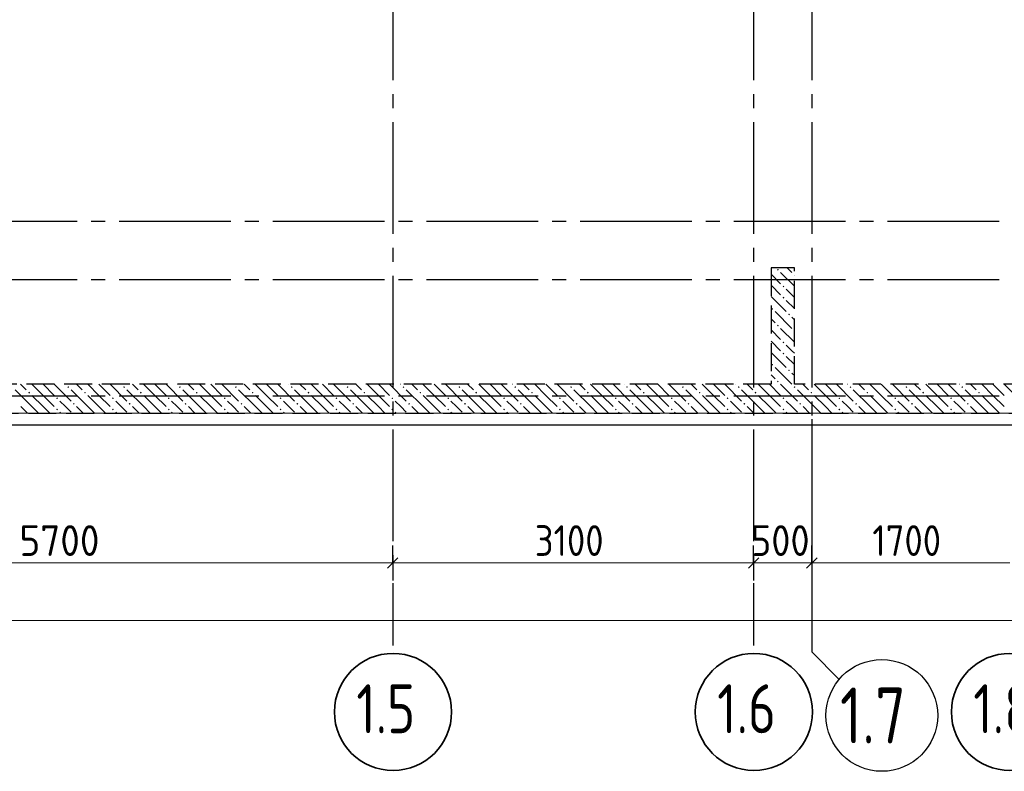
# Model space of a CAD drawing. Header units: millimetres. Extents: x 0 to 50400, y -143 to 35640.
# Tile 10 of 17: x 27011 to 35469, y 7237 to 13693. Entities that reach past the tile are written whole.
import ezdxf

# ---------------------------------------------------------------- set-up
doc = ezdxf.new("R2010")
doc.units = ezdxf.units.MM
doc.linetypes.add('______2', pattern=[324, 240, -84])
doc.linetypes.add('______5', pattern=[1320, 960, -120, 120, -120])
for name, color, linetype, lineweight in [('Standard', 7, 'Continuous', 25), ('ЖБ Перекрытие верхний уровень', 7, 'Continuous', 35), ('ЖБ Стена верхний уровень', 7, 'Continuous', 35), ('Размерная линия_ общее', 7, 'Continuous', 13)]:
    doc.layers.add(name, color=color, linetype=linetype, lineweight=lineweight)
doc.layers.add('Оси', color=7, linetype='______5', true_color=0x656565)
doc.styles.add('ISOCPEUR', font='txt')

msp = doc.modelspace()

# ---------------------------------------------------------------- hatches: boundary and pattern name
at = {"layer": 'ЖБ Стена верхний уровень', "linetype": 'Continuous', "lineweight": 18, "transparency": 33554687}
for points in [[(33515.8, 11545.3), (33523.6, 11553.1), (33531.4, 11545.3), (33523.6, 11537.5)], [(33659.8, 11497.3), (33665.1, 11502.6), (33665.1, 11492)], [(33563.8, 11401.3), (33571.6, 11409.1), (33579.4, 11401.3), (33571.6, 11393.5)], [(33563.8, 11305.3), (33571.6, 11313.1), (33579.4, 11305.3), (33571.6, 11297.5)], [(33467.8, 11209.3), (33475.6, 11217.1), (33483.4, 11209.3), (33475.6, 11201.5)], [(33611.8, 11161.3), (33619.6, 11169.1), (33627.4, 11161.3), (33619.6, 11153.5)], [(33515.8, 11065.3), (33523.6, 11073.1), (33531.4, 11065.3), (33523.6, 11057.5)], [(33659.8, 11017.3), (33665.1, 11022.6), (33665.1, 11012)], [(33563.8, 10921.3), (33571.6, 10929.1), (33579.4, 10921.3), (33571.6, 10913.5)], [(33563.8, 10825.3), (33571.6, 10833.1), (33579.4, 10825.3), (33571.6, 10817.5)], [(33467.8, 10729.3), (33475.6, 10737.1), (33483.4, 10729.3), (33475.6, 10721.5)], [(33611.8, 10681.3), (33619.6, 10689.1), (33627.4, 10681.3), (33619.6, 10673.5)], [(33515.8, 10585.3), (33523.6, 10593.1), (33531.4, 10585.3), (33523.6, 10577.5)], [(27083.8, 10489.3), (27091.6, 10497.1), (27099.4, 10489.3), (27091.6, 10481.5)], [(27419.8, 10537.3), (27427.6, 10545.1), (27435.4, 10537.3), (27427.6, 10529.5)], [(27563.8, 10489.3), (27571.6, 10497.1), (27579.4, 10489.3), (27571.6, 10481.5)], [(27899.8, 10537.3), (27907.6, 10545.1), (27915.4, 10537.3), (27907.6, 10529.5)], [(28043.8, 10489.3), (28051.6, 10497.1), (28059.4, 10489.3), (28051.6, 10481.5)], [(28379.8, 10537.3), (28387.6, 10545.1), (28395.4, 10537.3), (28387.6, 10529.5)], [(28523.8, 10489.3), (28531.6, 10497.1), (28539.4, 10489.3), (28531.6, 10481.5)], [(28859.8, 10537.3), (28867.6, 10545.1), (28875.4, 10537.3), (28867.6, 10529.5)], [(29003.8, 10489.3), (29011.6, 10497.1), (29019.4, 10489.3), (29011.6, 10481.5)], [(29339.8, 10537.3), (29347.6, 10545.1), (29355.4, 10537.3), (29347.6, 10529.5)], [(29483.8, 10489.3), (29491.6, 10497.1), (29499.4, 10489.3), (29491.6, 10481.5)], [(29819.8, 10537.3), (29827.6, 10545.1), (29835.4, 10537.3), (29827.6, 10529.5)], [(29963.8, 10489.3), (29971.6, 10497.1), (29979.4, 10489.3), (29971.6, 10481.5)], [(30299.8, 10537.3), (30307.6, 10545.1), (30315.4, 10537.3), (30307.6, 10529.5)], [(30443.8, 10489.3), (30451.6, 10497.1), (30459.4, 10489.3), (30451.6, 10481.5)], [(30779.8, 10537.3), (30787.6, 10545.1), (30795.4, 10537.3), (30787.6, 10529.5)], [(30923.8, 10489.3), (30931.6, 10497.1), (30939.4, 10489.3), (30931.6, 10481.5)], [(31259.8, 10537.3), (31267.6, 10545.1), (31275.4, 10537.3), (31267.6, 10529.5)], [(31403.8, 10489.3), (31411.6, 10497.1), (31419.4, 10489.3), (31411.6, 10481.5)], [(31739.8, 10537.3), (31747.6, 10545.1), (31755.4, 10537.3), (31747.6, 10529.5)], [(31883.8, 10489.3), (31891.6, 10497.1), (31899.4, 10489.3), (31891.6, 10481.5)], [(32219.8, 10537.3), (32227.6, 10545.1), (32235.4, 10537.3), (32227.6, 10529.5)], [(32363.8, 10489.3), (32371.6, 10497.1), (32379.4, 10489.3), (32371.6, 10481.5)], [(32699.8, 10537.3), (32707.6, 10545.1), (32715.4, 10537.3), (32707.6, 10529.5)], [(32843.8, 10489.3), (32851.6, 10497.1), (32859.4, 10489.3), (32851.6, 10481.5)], [(33179.8, 10537.3), (33187.6, 10545.1), (33195.4, 10537.3), (33187.6, 10529.5)], [(33323.8, 10489.3), (33331.6, 10497.1), (33339.4, 10489.3), (33331.6, 10481.5)], [(33659.8, 10537.3), (33667.6, 10545.1), (33675.4, 10537.3), (33667.6, 10529.5)], [(33803.8, 10489.3), (33811.6, 10497.1), (33819.4, 10489.3), (33811.6, 10481.5)], [(34139.8, 10537.3), (34147.6, 10545.1), (34155.4, 10537.3), (34147.6, 10529.5)], [(34283.8, 10489.3), (34291.6, 10497.1), (34299.4, 10489.3), (34291.6, 10481.5)], [(34619.8, 10537.3), (34627.6, 10545.1), (34635.4, 10537.3), (34627.6, 10529.5)], [(34763.8, 10489.3), (34771.6, 10497.1), (34779.4, 10489.3), (34771.6, 10481.5)], [(35099.8, 10537.3), (35107.6, 10545.1), (35115.4, 10537.3), (35107.6, 10529.5)], [(35243.8, 10489.3), (35251.6, 10497.1), (35259.4, 10489.3), (35251.6, 10481.5)], [(27323.8, 10441.3), (27331.6, 10449.1), (27339.4, 10441.3), (27331.6, 10433.5)], [(27803.8, 10441.3), (27811.6, 10449.1), (27819.4, 10441.3), (27811.6, 10433.5)], [(28283.8, 10441.3), (28291.6, 10449.1), (28299.4, 10441.3), (28291.6, 10433.5)], [(28763.8, 10441.3), (28771.6, 10449.1), (28779.4, 10441.3), (28771.6, 10433.5)], [(29243.8, 10441.3), (29251.6, 10449.1), (29259.4, 10441.3), (29251.6, 10433.5)], [(29723.8, 10441.3), (29731.6, 10449.1), (29739.4, 10441.3), (29731.6, 10433.5)], [(30203.8, 10441.3), (30211.6, 10449.1), (30219.4, 10441.3), (30211.6, 10433.5)], [(30683.8, 10441.3), (30691.6, 10449.1), (30699.4, 10441.3), (30691.6, 10433.5)], [(31163.8, 10441.3), (31171.6, 10449.1), (31179.4, 10441.3), (31171.6, 10433.5)], [(31643.8, 10441.3), (31651.6, 10449.1), (31659.4, 10441.3), (31651.6, 10433.5)], [(32123.8, 10441.3), (32131.6, 10449.1), (32139.4, 10441.3), (32131.6, 10433.5)], [(32603.8, 10441.3), (32611.6, 10449.1), (32619.4, 10441.3), (32611.6, 10433.5)], [(33083.8, 10441.3), (33091.6, 10449.1), (33099.4, 10441.3), (33091.6, 10433.5)], [(33563.8, 10441.3), (33571.6, 10449.1), (33579.4, 10441.3), (33571.6, 10433.5)], [(34043.8, 10441.3), (34051.6, 10449.1), (34059.4, 10441.3), (34051.6, 10433.5)], [(34523.8, 10441.3), (34531.6, 10449.1), (34539.4, 10441.3), (34531.6, 10433.5)], [(35003.8, 10441.3), (35011.6, 10449.1), (35019.4, 10441.3), (35011.6, 10433.5)], [(27323.8, 10345.3), (27331.6, 10353.1), (27339.4, 10345.3), (27331.6, 10337.5)], [(27467.8, 10393.3), (27475.6, 10401.1), (27483.4, 10393.3), (27475.6, 10385.5)], [(27803.8, 10345.3), (27811.6, 10353.1), (27819.4, 10345.3), (27811.6, 10337.5)], [(27947.8, 10393.3), (27955.6, 10401.1), (27963.4, 10393.3), (27955.6, 10385.5)], [(28283.8, 10345.3), (28291.6, 10353.1), (28299.4, 10345.3), (28291.6, 10337.5)], [(28427.8, 10393.3), (28435.6, 10401.1), (28443.4, 10393.3), (28435.6, 10385.5)], [(28763.8, 10345.3), (28771.6, 10353.1), (28779.4, 10345.3), (28771.6, 10337.5)], [(28907.8, 10393.3), (28915.6, 10401.1), (28923.4, 10393.3), (28915.6, 10385.5)], [(29243.8, 10345.3), (29251.6, 10353.1), (29259.4, 10345.3), (29251.6, 10337.5)], [(29387.8, 10393.3), (29395.6, 10401.1), (29403.4, 10393.3), (29395.6, 10385.5)], [(29723.8, 10345.3), (29731.6, 10353.1), (29739.4, 10345.3), (29731.6, 10337.5)], [(29867.8, 10393.3), (29875.6, 10401.1), (29883.4, 10393.3), (29875.6, 10385.5)], [(30203.8, 10345.3), (30211.6, 10353.1), (30219.4, 10345.3), (30211.6, 10337.5)], [(30347.8, 10393.3), (30355.6, 10401.1), (30363.4, 10393.3), (30355.6, 10385.5)], [(30683.8, 10345.3), (30691.6, 10353.1), (30699.4, 10345.3), (30691.6, 10337.5)], [(30827.8, 10393.3), (30835.6, 10401.1), (30843.4, 10393.3), (30835.6, 10385.5)], [(31163.8, 10345.3), (31171.6, 10353.1), (31179.4, 10345.3), (31171.6, 10337.5)], [(31307.8, 10393.3), (31315.6, 10401.1), (31323.4, 10393.3), (31315.6, 10385.5)], [(31643.8, 10345.3), (31651.6, 10353.1), (31659.4, 10345.3), (31651.6, 10337.5)], [(31787.8, 10393.3), (31795.6, 10401.1), (31803.4, 10393.3), (31795.6, 10385.5)], [(32123.8, 10345.3), (32131.6, 10353.1), (32139.4, 10345.3), (32131.6, 10337.5)], [(32267.8, 10393.3), (32275.6, 10401.1), (32283.4, 10393.3), (32275.6, 10385.5)], [(32603.8, 10345.3), (32611.6, 10353.1), (32619.4, 10345.3), (32611.6, 10337.5)], [(32747.8, 10393.3), (32755.6, 10401.1), (32763.4, 10393.3), (32755.6, 10385.5)], [(33083.8, 10345.3), (33091.6, 10353.1), (33099.4, 10345.3), (33091.6, 10337.5)], [(33227.8, 10393.3), (33235.6, 10401.1), (33243.4, 10393.3), (33235.6, 10385.5)], [(33563.8, 10345.3), (33571.6, 10353.1), (33579.4, 10345.3), (33571.6, 10337.5)], [(33707.8, 10393.3), (33715.6, 10401.1), (33723.4, 10393.3), (33715.6, 10385.5)], [(34043.8, 10345.3), (34051.6, 10353.1), (34059.4, 10345.3), (34051.6, 10337.5)], [(34187.8, 10393.3), (34195.6, 10401.1), (34203.4, 10393.3), (34195.6, 10385.5)], [(34523.8, 10345.3), (34531.6, 10353.1), (34539.4, 10345.3), (34531.6, 10337.5)], [(34667.8, 10393.3), (34675.6, 10401.1), (34683.4, 10393.3), (34675.6, 10385.5)], [(35003.8, 10345.3), (35011.6, 10353.1), (35019.4, 10345.3), (35011.6, 10337.5)], [(35147.8, 10393.3), (35155.6, 10401.1), (35163.4, 10393.3), (35155.6, 10385.5)]]:
    msp.add_hatch(color=7, dxfattribs=at).paths.add_polyline_path(points, flags=16)

# ---------------------------------------------------------------- linework, layer by layer
at = {"layer": 'Standard', "color": 254, "linetype": 'Continuous', "lineweight": -3, "true_color": 0xc4c4ff, "transparency": 33554687}
msp.add_lwpolyline([(7965.1, 10212.4), (40689.5, 10212.4), (40689.5, 32712.4), (7965.1, 32712.4), (7965.1, 10212.4)], dxfattribs=at)
at = {"layer": 'ЖБ Перекрытие верхний уровень', "color": 7, "linetype": 'Continuous', "lineweight": 18, "transparency": 33554687}
msp.add_line((15565.1, 10312.4), (40265.1, 10312.4), dxfattribs=at)
at = {"layer": 'ЖБ Стена верхний уровень', "color": 251, "linetype": '______2', "lineweight": -3, "true_color": 0x656565, "transparency": 33554687}
for p, q in [((33465.1, 11562.4), (33465.1, 10562.4)), ((33665.1, 11562.4), (33465.1, 11562.4)), ((33665.1, 10562.4), (33665.1, 11562.4)), ((33465.1, 10562.4), (15765.1, 10562.4)), ((39915.1, 10562.4), (33665.1, 10562.4)), ((9265.1, 10312.4), (40165.1, 10312.4))]:
    msp.add_line(p, q, dxfattribs=at)
at = {"layer": 'ЖБ Стена верхний уровень', "color": 9, "linetype": 'Continuous', "lineweight": 18, "true_color": 0xc7c7c7, "transparency": 33554687}
for p, q in [((33465.1, 11507.8), (33547.6, 11425.3)), ((33547.6, 11521.3), (33665.1, 11403.8)), ((33602.5, 11562.4), (33643.6, 11521.3)), ((33465.1, 11411.8), (33547.6, 11329.3)), ((33643.6, 11329.3), (33595.6, 11377.3)), ((33465.1, 11315.8), (33595.6, 11185.3)), ((33595.6, 11281.3), (33665.1, 11211.8)), ((33665.1, 11307.8), (33643.6, 11329.3)), ((33499.6, 11185.3), (33643.6, 11041.3)), ((33499.6, 11089.3), (33465.1, 11123.8)), ((33643.6, 11137.3), (33665.1, 11115.8)), ((33465.1, 11027.8), (33547.6, 10945.3)), ((33547.6, 11041.3), (33665.1, 10923.8)), ((33465.1, 10931.8), (33547.6, 10849.3)), ((33465.1, 10835.8), (33595.6, 10705.3)), ((33643.6, 10849.3), (33595.6, 10897.3)), ((33665.1, 10827.8), (33643.6, 10849.3)), ((33595.6, 10801.3), (33665.1, 10731.8)), ((33499.6, 10705.3), (33642.5, 10562.4)), ((33499.6, 10609.3), (33465.1, 10643.8)), ((33643.6, 10657.3), (33665.1, 10635.8)), ((27115.6, 10369.3), (26971.6, 10513.3)), ((27018.5, 10562.4), (27067.6, 10513.3)), ((27211.6, 10465.3), (27114.5, 10562.4)), ((27211.6, 10561.3), (27307.6, 10465.3)), ((27307.6, 10561.3), (27451.6, 10417.3)), ((27402.5, 10562.4), (27403.6, 10561.3)), ((27595.6, 10369.3), (27451.6, 10513.3)), ((27498.5, 10562.4), (27547.6, 10513.3)), ((27691.6, 10465.3), (27594.5, 10562.4)), ((27691.6, 10561.3), (27787.6, 10465.3)), ((27787.6, 10561.3), (27931.6, 10417.3)), ((27882.5, 10562.4), (27883.6, 10561.3)), ((28075.6, 10369.3), (27931.6, 10513.3)), ((27978.5, 10562.4), (28027.6, 10513.3)), ((28171.6, 10465.3), (28074.5, 10562.4)), ((28171.6, 10561.3), (28267.6, 10465.3)), ((28267.6, 10561.3), (28411.6, 10417.3)), ((28362.5, 10562.4), (28363.6, 10561.3)), ((28555.6, 10369.3), (28411.6, 10513.3)), ((28458.5, 10562.4), (28507.6, 10513.3)), ((28651.6, 10465.3), (28554.5, 10562.4)), ((28651.6, 10561.3), (28747.6, 10465.3)), ((28747.6, 10561.3), (28891.6, 10417.3)), ((28842.5, 10562.4), (28843.6, 10561.3)), ((29035.6, 10369.3), (28891.6, 10513.3)), ((28938.5, 10562.4), (28987.6, 10513.3)), ((29131.6, 10465.3), (29034.5, 10562.4)), ((29131.6, 10561.3), (29227.6, 10465.3)), ((29227.6, 10561.3), (29371.6, 10417.3)), ((29322.5, 10562.4), (29323.6, 10561.3)), ((29515.6, 10369.3), (29371.6, 10513.3)), ((29418.5, 10562.4), (29467.6, 10513.3)), ((29611.6, 10465.3), (29514.5, 10562.4)), ((29611.6, 10561.3), (29707.6, 10465.3)), ((29707.6, 10561.3), (29851.6, 10417.3)), ((29802.5, 10562.4), (29803.6, 10561.3)), ((29995.6, 10369.3), (29851.6, 10513.3)), ((29898.5, 10562.4), (29947.6, 10513.3)), ((30091.6, 10465.3), (29994.5, 10562.4)), ((30091.6, 10561.3), (30187.6, 10465.3)), ((30187.6, 10561.3), (30331.6, 10417.3)), ((30282.5, 10562.4), (30283.6, 10561.3)), ((30475.6, 10369.3), (30331.6, 10513.3)), ((30378.5, 10562.4), (30427.6, 10513.3)), ((30571.6, 10465.3), (30474.5, 10562.4)), ((30571.6, 10561.3), (30667.6, 10465.3)), ((30667.6, 10561.3), (30811.6, 10417.3)), ((30762.5, 10562.4), (30763.6, 10561.3)), ((30955.6, 10369.3), (30811.6, 10513.3)), ((30858.5, 10562.4), (30907.6, 10513.3)), ((31051.6, 10465.3), (30954.5, 10562.4)), ((31051.6, 10561.3), (31147.6, 10465.3)), ((31147.6, 10561.3), (31291.6, 10417.3)), ((31242.5, 10562.4), (31243.6, 10561.3)), ((31435.6, 10369.3), (31291.6, 10513.3)), ((31338.5, 10562.4), (31387.6, 10513.3)), ((31531.6, 10465.3), (31434.5, 10562.4)), ((31531.6, 10561.3), (31627.6, 10465.3)), ((31627.6, 10561.3), (31771.6, 10417.3)), ((31722.5, 10562.4), (31723.6, 10561.3)), ((31915.6, 10369.3), (31771.6, 10513.3)), ((31818.5, 10562.4), (31867.6, 10513.3)), ((32011.6, 10465.3), (31914.5, 10562.4)), ((32011.6, 10561.3), (32107.6, 10465.3)), ((32107.6, 10561.3), (32251.6, 10417.3)), ((32202.5, 10562.4), (32203.6, 10561.3)), ((32395.6, 10369.3), (32251.6, 10513.3)), ((32298.5, 10562.4), (32347.6, 10513.3)), ((32491.6, 10465.3), (32394.5, 10562.4)), ((32491.6, 10561.3), (32587.6, 10465.3)), ((32587.6, 10561.3), (32731.6, 10417.3)), ((32682.5, 10562.4), (32683.6, 10561.3)), ((32875.6, 10369.3), (32731.6, 10513.3)), ((32778.5, 10562.4), (32827.6, 10513.3)), ((32971.6, 10465.3), (32874.5, 10562.4)), ((32971.6, 10561.3), (33067.6, 10465.3)), ((33067.6, 10561.3), (33211.6, 10417.3)), ((33162.5, 10562.4), (33163.6, 10561.3)), ((33355.6, 10369.3), (33211.6, 10513.3)), ((33258.5, 10562.4), (33307.6, 10513.3)), ((33451.6, 10465.3), (33354.5, 10562.4)), ((33451.6, 10561.3), (33547.6, 10465.3)), ((33547.6, 10561.3), (33691.6, 10417.3)), ((33642.5, 10562.4), (33643.6, 10561.3)), ((33835.6, 10369.3), (33691.6, 10513.3)), ((33738.5, 10562.4), (33787.6, 10513.3)), ((33931.6, 10465.3), (33834.5, 10562.4)), ((33931.6, 10561.3), (34027.6, 10465.3)), ((34027.6, 10561.3), (34171.6, 10417.3)), ((34122.5, 10562.4), (34123.6, 10561.3)), ((34315.6, 10369.3), (34171.6, 10513.3)), ((34218.5, 10562.4), (34267.6, 10513.3)), ((34411.6, 10465.3), (34314.5, 10562.4)), ((34411.6, 10561.3), (34507.6, 10465.3)), ((34507.6, 10561.3), (34651.6, 10417.3)), ((34602.5, 10562.4), (34603.6, 10561.3)), ((34795.6, 10369.3), (34651.6, 10513.3)), ((34698.5, 10562.4), (34747.6, 10513.3)), ((34891.6, 10465.3), (34794.5, 10562.4)), ((34891.6, 10561.3), (34987.6, 10465.3)), ((34987.6, 10561.3), (35131.6, 10417.3)), ((35082.5, 10562.4), (35083.6, 10561.3)), ((35275.6, 10369.3), (35131.6, 10513.3)), ((35178.5, 10562.4), (35227.6, 10513.3)), ((35371.6, 10465.3), (35274.5, 10562.4)), ((35371.6, 10561.3), (35467.6, 10465.3)), ((35467.6, 10561.3), (35611.6, 10417.3)), ((27115.6, 10465.3), (27211.6, 10369.3)), ((27211.6, 10465.3), (27307.6, 10369.3)), ((27403.6, 10369.3), (27355.6, 10417.3)), ((27595.6, 10465.3), (27691.6, 10369.3)), ((27691.6, 10465.3), (27787.6, 10369.3)), ((27883.6, 10369.3), (27835.6, 10417.3)), ((28075.6, 10465.3), (28171.6, 10369.3)), ((28171.6, 10465.3), (28267.6, 10369.3)), ((28363.6, 10369.3), (28315.6, 10417.3)), ((28555.6, 10465.3), (28651.6, 10369.3)), ((28651.6, 10465.3), (28747.6, 10369.3)), ((28843.6, 10369.3), (28795.6, 10417.3)), ((29035.6, 10465.3), (29131.6, 10369.3)), ((29131.6, 10465.3), (29227.6, 10369.3)), ((29323.6, 10369.3), (29275.6, 10417.3)), ((29515.6, 10465.3), (29611.6, 10369.3)), ((29611.6, 10465.3), (29707.6, 10369.3)), ((29803.6, 10369.3), (29755.6, 10417.3)), ((29995.6, 10465.3), (30091.6, 10369.3)), ((30091.6, 10465.3), (30187.6, 10369.3)), ((30283.6, 10369.3), (30235.6, 10417.3)), ((30475.6, 10465.3), (30571.6, 10369.3)), ((30571.6, 10465.3), (30667.6, 10369.3)), ((30763.6, 10369.3), (30715.6, 10417.3)), ((30955.6, 10465.3), (31051.6, 10369.3)), ((31051.6, 10465.3), (31147.6, 10369.3)), ((31243.6, 10369.3), (31195.6, 10417.3)), ((31435.6, 10465.3), (31531.6, 10369.3)), ((31531.6, 10465.3), (31627.6, 10369.3)), ((31723.6, 10369.3), (31675.6, 10417.3)), ((31915.6, 10465.3), (32011.6, 10369.3)), ((32011.6, 10465.3), (32107.6, 10369.3)), ((32203.6, 10369.3), (32155.6, 10417.3)), ((32395.6, 10465.3), (32491.6, 10369.3)), ((32491.6, 10465.3), (32587.6, 10369.3)), ((32683.6, 10369.3), (32635.6, 10417.3)), ((32875.6, 10465.3), (32971.6, 10369.3)), ((32971.6, 10465.3), (33067.6, 10369.3)), ((33163.6, 10369.3), (33115.6, 10417.3)), ((33355.6, 10465.3), (33451.6, 10369.3)), ((33451.6, 10465.3), (33547.6, 10369.3)), ((33643.6, 10369.3), (33595.6, 10417.3)), ((33835.6, 10465.3), (33931.6, 10369.3)), ((33931.6, 10465.3), (34027.6, 10369.3)), ((34123.6, 10369.3), (34075.6, 10417.3)), ((34315.6, 10465.3), (34411.6, 10369.3)), ((34411.6, 10465.3), (34507.6, 10369.3)), ((34603.6, 10369.3), (34555.6, 10417.3)), ((34795.6, 10465.3), (34891.6, 10369.3)), ((34891.6, 10465.3), (34987.6, 10369.3)), ((35083.6, 10369.3), (35035.6, 10417.3)), ((35275.6, 10465.3), (35371.6, 10369.3)), ((35371.6, 10465.3), (35467.6, 10369.3)), ((27019.6, 10369.3), (27076.5, 10312.4)), ((27115.6, 10369.3), (27172.5, 10312.4)), ((27211.6, 10369.3), (27268.5, 10312.4)), ((27355.6, 10321.3), (27364.5, 10312.4)), ((27451.6, 10321.3), (27403.6, 10369.3)), ((27499.6, 10369.3), (27556.5, 10312.4)), ((27595.6, 10369.3), (27652.5, 10312.4)), ((27691.6, 10369.3), (27748.5, 10312.4)), ((27835.6, 10321.3), (27844.5, 10312.4)), ((27931.6, 10321.3), (27883.6, 10369.3)), ((27979.6, 10369.3), (28036.5, 10312.4)), ((28075.6, 10369.3), (28132.5, 10312.4)), ((28171.6, 10369.3), (28228.5, 10312.4)), ((28315.6, 10321.3), (28324.5, 10312.4)), ((28411.6, 10321.3), (28363.6, 10369.3)), ((28459.6, 10369.3), (28516.5, 10312.4)), ((28555.6, 10369.3), (28612.5, 10312.4)), ((28651.6, 10369.3), (28708.5, 10312.4)), ((28795.6, 10321.3), (28804.5, 10312.4)), ((28891.6, 10321.3), (28843.6, 10369.3)), ((28939.6, 10369.3), (28996.5, 10312.4)), ((29035.6, 10369.3), (29092.5, 10312.4)), ((29131.6, 10369.3), (29188.5, 10312.4)), ((29275.6, 10321.3), (29284.5, 10312.4)), ((29371.6, 10321.3), (29323.6, 10369.3)), ((29419.6, 10369.3), (29476.5, 10312.4)), ((29515.6, 10369.3), (29572.5, 10312.4)), ((29611.6, 10369.3), (29668.5, 10312.4)), ((29755.6, 10321.3), (29764.5, 10312.4)), ((29851.6, 10321.3), (29803.6, 10369.3)), ((29899.6, 10369.3), (29956.5, 10312.4)), ((29995.6, 10369.3), (30052.5, 10312.4)), ((30091.6, 10369.3), (30148.5, 10312.4)), ((30235.6, 10321.3), (30244.5, 10312.4)), ((30331.6, 10321.3), (30283.6, 10369.3)), ((30379.6, 10369.3), (30436.5, 10312.4)), ((30475.6, 10369.3), (30532.5, 10312.4)), ((30571.6, 10369.3), (30628.5, 10312.4)), ((30715.6, 10321.3), (30724.5, 10312.4)), ((30811.6, 10321.3), (30763.6, 10369.3)), ((30859.6, 10369.3), (30916.5, 10312.4)), ((30955.6, 10369.3), (31012.5, 10312.4)), ((31051.6, 10369.3), (31108.5, 10312.4)), ((31195.6, 10321.3), (31204.5, 10312.4)), ((31291.6, 10321.3), (31243.6, 10369.3)), ((31339.6, 10369.3), (31396.5, 10312.4)), ((31435.6, 10369.3), (31492.5, 10312.4)), ((31531.6, 10369.3), (31588.5, 10312.4)), ((31675.6, 10321.3), (31684.5, 10312.4)), ((31771.6, 10321.3), (31723.6, 10369.3)), ((31819.6, 10369.3), (31876.5, 10312.4)), ((31915.6, 10369.3), (31972.5, 10312.4)), ((32011.6, 10369.3), (32068.5, 10312.4)), ((32155.6, 10321.3), (32164.5, 10312.4)), ((32251.6, 10321.3), (32203.6, 10369.3)), ((32299.6, 10369.3), (32356.5, 10312.4)), ((32395.6, 10369.3), (32452.5, 10312.4)), ((32491.6, 10369.3), (32548.5, 10312.4)), ((32635.6, 10321.3), (32644.5, 10312.4)), ((32731.6, 10321.3), (32683.6, 10369.3)), ((32779.6, 10369.3), (32836.5, 10312.4)), ((32875.6, 10369.3), (32932.5, 10312.4)), ((32971.6, 10369.3), (33028.5, 10312.4)), ((33115.6, 10321.3), (33124.5, 10312.4)), ((33211.6, 10321.3), (33163.6, 10369.3)), ((33259.6, 10369.3), (33316.5, 10312.4)), ((33355.6, 10369.3), (33412.5, 10312.4)), ((33451.6, 10369.3), (33508.5, 10312.4)), ((33595.6, 10321.3), (33604.5, 10312.4)), ((33691.6, 10321.3), (33643.6, 10369.3)), ((33739.6, 10369.3), (33796.5, 10312.4)), ((33835.6, 10369.3), (33892.5, 10312.4)), ((33931.6, 10369.3), (33988.5, 10312.4)), ((34075.6, 10321.3), (34084.5, 10312.4)), ((34171.6, 10321.3), (34123.6, 10369.3)), ((34219.6, 10369.3), (34276.5, 10312.4)), ((34315.6, 10369.3), (34372.5, 10312.4)), ((34411.6, 10369.3), (34468.5, 10312.4)), ((34555.6, 10321.3), (34564.5, 10312.4)), ((34651.6, 10321.3), (34603.6, 10369.3)), ((34699.6, 10369.3), (34756.5, 10312.4)), ((34795.6, 10369.3), (34852.5, 10312.4)), ((34891.6, 10369.3), (34948.5, 10312.4)), ((35035.6, 10321.3), (35044.5, 10312.4)), ((35131.6, 10321.3), (35083.6, 10369.3)), ((35179.6, 10369.3), (35236.5, 10312.4)), ((35275.6, 10369.3), (35332.5, 10312.4)), ((35371.6, 10369.3), (35428.5, 10312.4))]:
    msp.add_line(p, q, dxfattribs=at)
at = {"layer": 'Оси', "color": 8, "linetype": '______5', "lineweight": -3, "transparency": 33554687}
for p, q in [((30215.1, 32612.4), (30215.1, 8317)), ((33315.1, 32612.4), (33315.1, 8317)), ((33815.1, 32612.4), (33815.1, 8317)), ((8065.1, 11962.4), (42965.1, 11962.4)), ((8065.1, 11462.4), (42965.1, 11462.4)), ((8065.1, 10462.4), (42965.1, 10462.4))]:
    msp.add_line(p, q, dxfattribs=at)
at = {"layer": 'Оси', "color": 7, "linetype": 'Continuous', "lineweight": 25, "transparency": 33554687}
msp.add_lwpolyline([(33815.1, 10261.8), (33815.1, 8261.8), (34050.1, 8026.8)], dxfattribs=at)
at = {"layer": 'Оси', "color": 7, "linetype": 'Continuous', "lineweight": 35, "transparency": 33554687}
for centre in [(30217.7, 7746.8), (33317.7, 7746.8), (35517.7, 7746.8)]:
    msp.add_circle(centre, 503.1, dxfattribs=at)
at = {"layer": 'Оси', "color": 7, "linetype": 'Continuous', "lineweight": 25, "transparency": 33554687}
msp.add_circle((34416.8, 7717), 480, dxfattribs=at)
at = {"layer": 'Размерная линия_ общее', "color": 7, "linetype": 'Continuous', "lineweight": -3, "transparency": 33554687}
for p, q in [((30215.1, 9026.8), (30215.1, 9176.8)), ((33315.1, 9026.8), (33315.1, 9176.8)), ((33815.1, 9026.8), (33815.1, 9176.8)), ((30215.1, 9026.8), (30215.1, 8876.8)), ((33315.1, 9026.8), (33315.1, 8876.8)), ((33815.1, 9026.8), (33815.1, 8876.8))]:
    msp.add_line(p, q, dxfattribs=at)
at = {"layer": 'Размерная линия_ общее', "color": 7, "linetype": 'Continuous', "lineweight": 25, "transparency": 33554687}
for p, q in [((30170.1, 8981.8), (30260.1, 9071.8)), ((33270.1, 8981.8), (33360.1, 9071.8)), ((33770.1, 8981.8), (33860.1, 9071.8))]:
    msp.add_line(p, q, dxfattribs=at)
at = {"layer": 'Размерная линия_ общее', "color": 7, "linetype": 'Continuous', "lineweight": 13, "transparency": 33554687}
for p, q in [((24515.1, 9026.8), (30215.1, 9026.8)), ((30215.1, 9026.8), (33315.1, 9026.8)), ((33315.1, 9026.8), (33815.1, 9026.8)), ((33815.1, 9026.8), (35515.1, 9026.8)), ((9265.1, 8531.8), (40065.1, 8531.8))]:
    msp.add_line(p, q, dxfattribs=at)

# ---------------------------------------------------------------- texts
at = {"layer": 'Оси', "color": 7, "linetype": 'Continuous', "lineweight": 35, "transparency": 33554687, "attachment_point": 7, "style": 'ISOCPEUR'}
for s, insert, char_height, width in [('\\W0.79;1.5', (29902.7, 7564.1), 420, 795.308), ('\\W0.79;1.6', (33002.7, 7564.1), 420, 795.299), ('\\W0.79;1.7', (34056.8, 7477), 480, 908.909), ('\\W0.79;1.8', (35202.7, 7564.1), 420, 795.299)]:
    msp.add_mtext(s, dxfattribs=dict(at, insert=insert, char_height=char_height, width=width))
at = {"layer": 'Размерная линия_ общее', "color": 7, "linetype": 'Continuous', "lineweight": 25, "transparency": 33554687, "char_height": 264, "attachment_point": 7, "style": 'ISOCPEUR'}
for s, insert, width in [('\\W0.93;5700', (27008.7, 9086.8), 861.713), ('\\W0.87;3100', (31435.1, 9086.8), 800.292), ('\\W0.91;500', (33292.1, 9086.8), 674.377), ('\\W0.87;1700', (34335.1, 9086.8), 800.3)]:
    msp.add_mtext(s, dxfattribs=dict(at, insert=insert, width=width))

doc.saveas('drawing.dxf')
